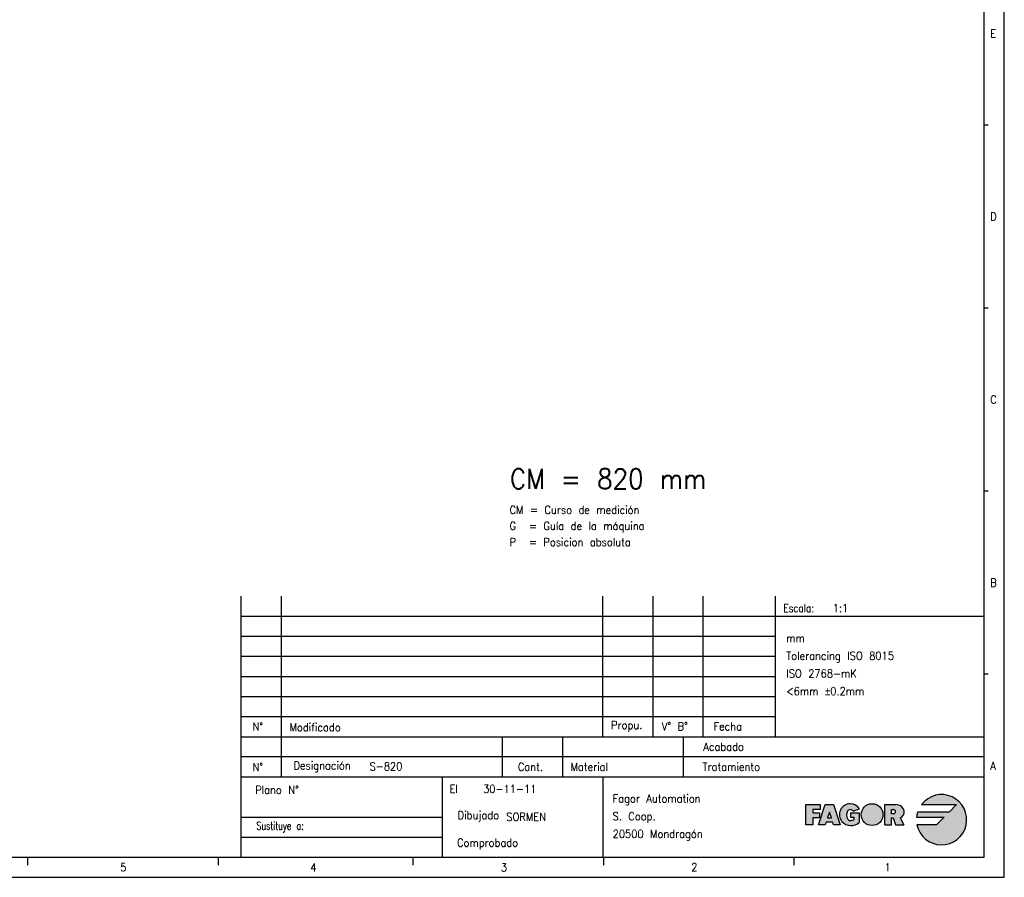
# Model space of a CAD drawing. Header units: inches. Extents: x -1131 to 657, y -1236 to -816.
# Tile 11 of 14: x -782 to -537, y -1236 to -1023. Entities that reach past the tile are written whole.
import ezdxf

# ---------------------------------------------------------------- set-up
doc = ezdxf.new("R2010")
doc.units = ezdxf.units.IN
doc.layers.add('1', color=7, linetype='Continuous')
doc.styles.add('CONVERTER_11', font='txt.shx', dxfattribs={"width": 0.9})
doc.styles.add('CONVERTER_12', font='txt.shx', dxfattribs={"width": 0.72})
doc.styles.add('CONVERTER_13', font='txt.shx', dxfattribs={"width": 0.81})

# ---------------------------------------------------------------- blocks, each defined once
blk = doc.blocks.new('tolerancias', base_point=(-593.9999999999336, -1200.999999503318))
at = {"layer": '1', "color": 7}
blk.add_point((-593.9999999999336, -1200.999999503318), dxfattribs=at)
at = {"layer": '1', "color": 2, "insert": (-591.2900249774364, -1183.07116570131), "char_height": 2, "attachment_point": 4, "line_spacing_factor": 1.32052821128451, "style": 'CONVERTER_11'}
blk.add_mtext('mm\\PTolerancing ISO 8015\\PISO 2768-mK\\P<6mm {\\Fgdt;`}0.2mm', dxfattribs=at)
blk = doc.blocks.new('Marco_a2', base_point=(-833.9999999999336, -1025.999999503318))
at = {"layer": '1', "linetype": 'Continuous'}
h = blk.add_hatch(color=2, dxfattribs=at)
edge = h.paths.add_edge_path()
edge.add_line((-550.7578581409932, -1219.781382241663), (-558.5949781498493, -1219.781382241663))
edge.add_arc((-552.6328581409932, -1221.656382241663), 6.250000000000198, 162.5423968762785, 174.2608295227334)
edge.add_line((-558.8515296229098, -1221.031382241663), (-552.0078581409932, -1221.031382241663))
edge.add_line((-552.0078581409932, -1221.031382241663), (-553.8828581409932, -1222.906382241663))
edge.add_line((-553.8828581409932, -1222.906382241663), (-558.7565824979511, -1222.906382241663))
edge.add_arc((-552.6328581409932, -1221.656382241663), 6.249999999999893, 191.5369590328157, 503.130102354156)
edge.add_line((-557.6328581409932, -1217.906382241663), (-548.8828581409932, -1217.906382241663))
edge.add_line((-548.8828581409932, -1217.906382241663), (-550.7578581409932, -1219.781382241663))
blk.add_hatch(color=2, dxfattribs=at).paths.add_polyline_path([(-582.8411914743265, -1217.906382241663), (-582.8411914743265, -1219.156382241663), (-584.7161914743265, -1219.156382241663), (-584.7161914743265, -1219.989715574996), (-583.04952480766, -1219.989715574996), (-583.04952480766, -1220.82304890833), (-583.04952480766, -1221.239715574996), (-584.7161914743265, -1221.239715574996), (-584.7161914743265, -1222.906382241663), (-586.3828581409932, -1222.906382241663), (-586.3828581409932, -1217.906382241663)])
h = blk.add_hatch(color=2, dxfattribs=at)
h.paths.add_polyline_path([(-577.8411914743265, -1222.906382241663), (-579.5078581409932, -1222.906382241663), (-579.7161914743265, -1222.281382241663), (-581.3828581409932, -1222.281382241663), (-581.5911914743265, -1222.906382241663), (-583.2578581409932, -1222.906382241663), (-581.5911914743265, -1217.906382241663), (-579.5078581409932, -1217.906382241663)])
h.paths.add_polyline_path([(-581.035635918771, -1221.239715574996), (-580.0634136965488, -1221.239715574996), (-580.54952480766, -1219.781382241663)], flags=16)
h = blk.add_hatch(color=2, dxfattribs=at)
edge = h.paths.add_edge_path()
edge.add_arc((-575.1625159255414, -1220.010442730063), 3.104272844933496, 223.1289646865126, 312.9832702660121)
edge.add_line((-573.0460699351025, -1222.281382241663), (-573.0460699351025, -1219.989715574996))
edge.add_line((-573.0460699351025, -1219.989715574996), (-575.3377366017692, -1219.989715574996))
edge.add_line((-575.3377366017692, -1219.989715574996), (-575.3377366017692, -1221.031382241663))
edge.add_line((-575.3377366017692, -1221.031382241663), (-574.5044032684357, -1221.031382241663))
edge.add_line((-574.5044032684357, -1221.031382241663), (-574.5044032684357, -1221.656382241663))
edge.add_arc((-575.3377366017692, -1220.093882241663), 1.770833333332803, 270, 298.0724869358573, ccw=False)
edge.add_arc((-575.3377366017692, -1221.031382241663), 0.8333333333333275, 202.6198649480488, 270, ccw=False)
edge.add_arc((-574.0877366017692, -1220.51054890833), 2.187500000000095, 154.6230664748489, 202.6198649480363, ccw=False)
edge.add_arc((-575.3401044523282, -1219.989718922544), 0.8353864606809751, 29.918998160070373, 150.0810018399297, ccw=False)
edge.add_line((-574.6160487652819, -1219.57304890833), (-573.0590141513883, -1218.94804890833))
edge.add_arc((-575.3411914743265, -1220.406382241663), 2.708333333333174, 32.57897039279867, 90)
edge.add_arc((-575.3411914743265, -1220.406382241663), 2.70833333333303, 90, 219.5977388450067)
h = blk.add_hatch(color=2, dxfattribs=at)
edge = h.paths.add_edge_path()
edge.add_arc((-569.9246980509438, -1220.406382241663), 2.708333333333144, 0, 360)
h = blk.add_hatch(color=2, dxfattribs=at)
edge = h.paths.add_edge_path()
edge.add_line((-565.1151467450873, -1217.906382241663), (-566.7818134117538, -1217.906382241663))
edge.add_line((-566.7818134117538, -1217.906382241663), (-566.7818134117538, -1222.906382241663))
edge.add_line((-566.7818134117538, -1222.906382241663), (-565.1151467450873, -1222.906382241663))
edge.add_line((-565.1151467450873, -1222.906382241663), (-565.1151467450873, -1221.239715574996))
edge.add_line((-565.1151467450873, -1221.239715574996), (-564.6984800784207, -1221.239715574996))
edge.add_line((-564.6984800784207, -1221.239715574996), (-564.0734800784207, -1222.906382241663))
edge.add_line((-564.0734800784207, -1222.906382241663), (-561.9917544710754, -1222.906382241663))
edge.add_line((-561.9917544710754, -1222.906382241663), (-562.9183289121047, -1221.239715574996))
edge.add_arc((-563.5677583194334, -1219.730065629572), 1.643411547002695, 293.2766705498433, 410.761309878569)
edge.add_arc((-564.0734800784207, -1220.349287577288), 2.44290533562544, 50.76130987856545, 90)
edge.add_line((-564.0734800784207, -1217.906382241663), (-565.1151467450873, -1217.906382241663))
edge = h.paths.add_edge_path(flags=16)
edge.add_line((-564.5943134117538, -1220.19804890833), (-565.1151467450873, -1220.19804890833))
edge.add_line((-565.1151467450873, -1220.19804890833), (-565.1151467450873, -1219.156382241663))
edge.add_line((-565.1151467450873, -1219.156382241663), (-564.5943134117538, -1219.156382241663))
edge.add_arc((-564.5943134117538, -1219.677215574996), 0.520833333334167, -90, 90, ccw=False)
at = {"layer": '1', "color": 2, "linetype": 'Continuous'}
for p, q in [((-536.9999999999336, -1235.999999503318), (-536.9999999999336, -815.999999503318)), ((-540.9999999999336, -1048.777777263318), (-541.9999999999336, -1048.777777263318)), ((-540.9999999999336, -1094.333332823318), (-541.9999999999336, -1094.333332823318)), ((-540.9999999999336, -1139.888888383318), (-541.9999999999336, -1139.888888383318)), ((-726.9999999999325, -1170.999999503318), (-541.9999999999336, -1170.999999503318)), ((-726.9999999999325, -1175.999999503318), (-593.9999999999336, -1175.999999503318)), ((-726.9999999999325, -1180.999999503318), (-593.9999999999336, -1180.999999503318)), ((-726.9999999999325, -1185.999999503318), (-593.9999999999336, -1185.999999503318)), ((-540.9999999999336, -1185.444443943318), (-541.9999999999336, -1185.444443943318)), ((-726.9999999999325, -1190.999999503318), (-593.9999999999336, -1190.999999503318)), ((-726.9999999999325, -1195.999999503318), (-593.9999999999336, -1195.999999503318)), ((-541.9999999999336, -1205.999999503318), (-726.9999999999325, -1205.999999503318)), ((-586.3828581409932, -1222.906382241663), (-586.3828581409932, -1217.906382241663)), ((-586.3828581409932, -1217.906382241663), (-582.8411914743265, -1217.906382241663)), ((-583.2578581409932, -1222.906382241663), (-581.5911914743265, -1217.906382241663)), ((-582.8411914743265, -1217.906382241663), (-582.8411914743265, -1219.156382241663)), ((-581.5911914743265, -1217.906382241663), (-579.5078581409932, -1217.906382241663)), ((-579.5078581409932, -1217.906382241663), (-577.8411914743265, -1222.906382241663)), ((-566.7818134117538, -1222.906382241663), (-566.7818134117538, -1217.906382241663)), ((-566.7818134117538, -1217.906382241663), (-565.1151467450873, -1217.906382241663)), ((-565.1151467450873, -1217.906382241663), (-564.0734800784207, -1217.906382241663)), ((-557.6328581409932, -1217.906382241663), (-548.8828581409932, -1217.906382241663)), ((-548.8828581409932, -1217.906382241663), (-550.7578581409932, -1219.781382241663)), ((-582.8411914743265, -1219.156382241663), (-584.7161914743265, -1219.156382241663)), ((-584.7161914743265, -1219.156382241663), (-584.7161914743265, -1219.989715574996)), ((-584.7161914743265, -1219.989715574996), (-583.04952480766, -1219.989715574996)), ((-583.04952480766, -1219.989715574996), (-583.04952480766, -1220.82304890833)), ((-583.04952480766, -1220.82304890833), (-583.04952480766, -1221.239715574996)), ((-580.54952480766, -1219.781382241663), (-581.035635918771, -1221.239715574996)), ((-580.0634136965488, -1221.239715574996), (-580.54952480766, -1219.781382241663)), ((-575.3377366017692, -1219.989715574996), (-575.3377366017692, -1221.031382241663)), ((-575.3377366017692, -1219.989715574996), (-573.0460699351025, -1219.989715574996)), ((-574.6160487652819, -1219.57304890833), (-573.0590141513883, -1218.94804890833)), ((-573.0460699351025, -1222.281382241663), (-573.0460699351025, -1219.989715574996)), ((-565.1151467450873, -1220.19804890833), (-565.1151467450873, -1219.156382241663)), ((-565.1151467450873, -1219.156382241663), (-564.5943134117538, -1219.156382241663)), ((-564.5943134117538, -1220.19804890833), (-565.1151467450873, -1220.19804890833)), ((-550.7578581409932, -1219.781382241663), (-558.5949781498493, -1219.781382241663)), ((-584.7161914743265, -1222.906382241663), (-586.3828581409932, -1222.906382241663)), ((-583.04952480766, -1221.239715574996), (-584.7161914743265, -1221.239715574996)), ((-584.7161914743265, -1221.239715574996), (-584.7161914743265, -1222.906382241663)), ((-581.5911914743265, -1222.906382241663), (-583.2578581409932, -1222.906382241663)), ((-581.3828581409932, -1222.281382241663), (-581.5911914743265, -1222.906382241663)), ((-579.7161914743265, -1222.281382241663), (-581.3828581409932, -1222.281382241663)), ((-581.035635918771, -1221.239715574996), (-580.0634136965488, -1221.239715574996)), ((-579.5078581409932, -1222.906382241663), (-579.7161914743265, -1222.281382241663)), ((-577.8411914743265, -1222.906382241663), (-579.5078581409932, -1222.906382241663)), ((-575.3377366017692, -1221.031382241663), (-574.5044032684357, -1221.031382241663)), ((-574.5044032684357, -1221.031382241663), (-574.5044032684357, -1221.656382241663)), ((-566.7818134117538, -1222.906382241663), (-565.1151467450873, -1222.906382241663)), ((-565.1151467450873, -1221.239715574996), (-564.6984800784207, -1221.239715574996)), ((-565.1151467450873, -1222.906382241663), (-565.1151467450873, -1221.239715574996)), ((-564.6984800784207, -1221.239715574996), (-564.0734800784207, -1222.906382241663)), ((-564.0734800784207, -1222.906382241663), (-561.9917544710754, -1222.906382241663)), ((-562.9183289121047, -1221.239715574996), (-561.9917544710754, -1222.906382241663)), ((-558.8515296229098, -1221.031382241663), (-552.0078581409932, -1221.031382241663)), ((-553.8828581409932, -1222.906382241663), (-558.7565824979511, -1222.906382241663)), ((-552.0078581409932, -1221.031382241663), (-553.8828581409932, -1222.906382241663)), ((-726.9999999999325, -1225.999999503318), (-676.9999999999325, -1225.999999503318)), ((-780.1833333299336, -1230.999999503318), (-780.1833333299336, -1232.999999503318)), ((-732.7666666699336, -1230.999999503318), (-732.7666666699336, -1232.999999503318)), ((-684.2499999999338, -1230.999999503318), (-684.2499999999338, -1232.999999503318)), ((-636.8333333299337, -1230.999999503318), (-636.8333333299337, -1232.999999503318)), ((-589.4166666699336, -1230.999999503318), (-589.4166666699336, -1232.999999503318)), ((-1130.999999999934, -1235.999999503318), (-536.9999999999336, -1235.999999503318))]:
    blk.add_line(p, q, dxfattribs=at)
at = {"layer": '1', "color": 7, "linetype": 'Continuous'}
for p, q in [((-541.9999999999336, -1230.999999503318), (-541.9999999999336, -820.999999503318)), ((-726.9999999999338, -1230.999999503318), (-726.9999999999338, -1165.999999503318)), ((-716.9999999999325, -1210.999999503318), (-716.9999999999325, -1165.999999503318)), ((-636.9999999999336, -1200.999999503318), (-636.9999999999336, -1165.999999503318)), ((-624.4999999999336, -1165.999999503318), (-624.4999999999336, -1200.999999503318)), ((-611.9999999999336, -1200.999999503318), (-611.9999999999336, -1165.999999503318)), ((-593.9999999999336, -1200.999999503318), (-593.9999999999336, -1165.999999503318)), ((-726.9999999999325, -1200.999999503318), (-661.9999999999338, -1200.999999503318)), ((-661.9999999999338, -1200.999999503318), (-661.9999999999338, -1210.999999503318)), ((-661.9999999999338, -1200.999999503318), (-646.9999999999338, -1200.999999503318)), ((-646.9999999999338, -1200.999999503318), (-646.9999999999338, -1210.999999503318)), ((-646.9999999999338, -1200.999999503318), (-541.9999999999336, -1200.999999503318)), ((-616.9999999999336, -1200.999999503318), (-616.9999999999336, -1210.999999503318)), ((-726.9999999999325, -1210.999999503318), (-541.9999999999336, -1210.999999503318)), ((-676.9999999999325, -1210.999999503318), (-676.9999999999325, -1220.999999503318)), ((-636.9999999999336, -1210.999999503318), (-636.9999999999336, -1230.999999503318)), ((-726.9999999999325, -1220.999999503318), (-676.9999999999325, -1220.999999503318)), ((-676.9999999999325, -1220.999999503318), (-676.9999999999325, -1225.999999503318)), ((-676.9999999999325, -1225.999999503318), (-676.9999999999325, -1230.999999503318)), ((-1110.999999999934, -1230.999999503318), (-541.9999999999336, -1230.999999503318))]:
    blk.add_line(p, q, dxfattribs=at)
at = {"layer": '1', "color": 2, "linetype": 'Continuous'}
blk.add_circle((-569.9246980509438, -1220.406382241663), 2.708333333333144, dxfattribs=at)
for centre, radius, start, end in [((-552.6328581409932, -1221.656382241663), 6.249999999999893, 191.5369590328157, 143.130102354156), ((-575.3411914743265, -1220.406382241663), 2.70833333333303, 90, 219.5977388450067), ((-575.3411914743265, -1220.406382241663), 2.708333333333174, 32.57897039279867, 90), ((-564.0734800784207, -1220.349287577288), 2.44290533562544, 50.76130987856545, 90), ((-574.0877366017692, -1220.51054890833), 2.187500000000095, 154.6230664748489, 202.6198649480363), ((-575.3401044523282, -1219.989718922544), 0.8353864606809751, 29.91899816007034, 150.0810018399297), ((-564.5943134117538, -1219.677215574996), 0.520833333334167, 270, 90), ((-563.5677583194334, -1219.730065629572), 1.643411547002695, 293.2766705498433, 50.76130987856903), ((-552.6328581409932, -1221.656382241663), 6.250000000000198, 162.5423968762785, 174.2608295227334), ((-575.1625159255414, -1220.010442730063), 3.104272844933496, 223.1289646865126, 312.9832702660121), ((-575.3377366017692, -1221.031382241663), 0.8333333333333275, 202.6198649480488, 270), ((-575.3377366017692, -1220.093882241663), 1.770833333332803, 270, 298.0724869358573)]:
    blk.add_arc(centre, radius, start, end, dxfattribs=at)
at = {"layer": '1', "color": 2}
for s, height, style, width, p in [('CM = 820 mm', 5, 'CONVERTER_11', 0.9, (-660.096185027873, -1139.33055509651)), ('Escala:', 2, 'CONVERTER_13', 0.81, (-591.9999999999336, -1169.999999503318)), ('1:1', 2, 'CONVERTER_11', 0.9, (-579.709983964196, -1169.999999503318)), ('S-820', 2, 'CONVERTER_11', 0.9, (-695.052735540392, -1209.39190668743)), ('El', 2, 'CONVERTER_11', 0.9, (-675.1434691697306, -1214.999999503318)), ('30-11-11', 2, 'CONVERTER_11', 0.9, (-666.776433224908, -1214.999999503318)), ('SORMEN', 2, 'CONVERTER_11', 0.9, (-660.987058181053, -1221.94816925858))]:
    blk.add_text(s, height=height, dxfattribs=dict(at, style=style, width=width)).set_placement(p)
at = {"layer": '1', "color": 2, "char_height": 2}
for s, insert, attachment_point, line_spacing_factor, style in [('E', (-540.4999999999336, -1025.999999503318), 4, 1.20048019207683, 'CONVERTER_11'), ('D', (-540.4999999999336, -1071.555555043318), 4, 1.20048019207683, 'CONVERTER_11'), ('C', (-540.4999999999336, -1117.111110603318), 4, 1.20048019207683, 'CONVERTER_11'), ('CM = Curso de medición\\PG  = Guía de la máquina\\PP  = Posicion absoluta', (-660.195234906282, -1153.55478319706), 7, 1.20048019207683, 'CONVERTER_11'), ('B', (-540.4999999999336, -1162.666666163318), 4, 1.20048019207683, 'CONVERTER_11'), ('N°', (-722.8785436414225, -1198.499999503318), 5, 1.32052821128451, 'CONVERTER_11'), ('Modificado', (-714.9733272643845, -1198.66841579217), 4, 1.32052821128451, 'CONVERTER_11'), ('Propu.', (-634.9123069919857, -1198.432247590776), 4, 1.32052821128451, 'CONVERTER_11'), ('V° B°', (-622.2635471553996, -1198.432247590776), 4, 1.20048019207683, 'CONVERTER_11'), ('Fecha', (-609.4061412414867, -1198.432247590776), 4, 1.32052821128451, 'CONVERTER_11'), ('Acabado', (-601.8340184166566, -1203.499999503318), 6, 1.32052821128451, 'CONVERTER_11'), ('N°', (-722.8785436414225, -1208.576742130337), 5, 1.32052821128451, 'CONVERTER_11'), ('Designación', (-713.9999999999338, -1208.499999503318), 4, 1.32052821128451, 'CONVERTER_11'), ('Cant.', (-654.9999999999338, -1208.499999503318), 5, 1.32052821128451, 'CONVERTER_11'), ('Material', (-644.9999999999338, -1208.499999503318), 4, 1.32052821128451, 'CONVERTER_11'), ('Tratamiento', (-597.8340184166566, -1208.499999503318), 6, 1.32052821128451, 'CONVERTER_11'), ('A', (-540.4999999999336, -1208.222221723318), 4, 1.20048019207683, 'CONVERTER_11'), ('Plano N°', (-712.6680620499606, -1214.255517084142), 6, 1.32052821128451, 'CONVERTER_11'), ('Fagor Automation\\PS. Coop.\\P20500 Mondragón', (-634.5265710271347, -1221.135417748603), 4, 1.32052821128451, 'CONVERTER_11'), ('Dibujado', (-662.7801547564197, -1220.86822672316), 6, 1.32052821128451, 'CONVERTER_11'), ('Sustituye a:', (-711.4395793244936, -1223.499999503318), 6, 1.32052821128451, 'CONVERTER_12'), ('Comprobado', (-658.0567907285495, -1227.717104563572), 6, 1.32052821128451, 'CONVERTER_11'), ('5', (-757.1239302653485, -1233.512129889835), 4, 1.20048019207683, 'CONVERTER_11'), ('4', (-709.7936244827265, -1233.570132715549), 4, 1.20048019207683, 'CONVERTER_11'), ('3', (-662.3488394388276, -1233.559753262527), 4, 1.20048019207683, 'CONVERTER_11'), ('2', (-614.9745736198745, -1233.495034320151), 4, 1.20048019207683, 'CONVERTER_11'), ('1', (-566.8083333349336, -1233.502360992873), 4, 1.20048019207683, 'CONVERTER_11')]:
    blk.add_mtext(s, dxfattribs=dict(at, insert=insert, attachment_point=attachment_point, line_spacing_factor=line_spacing_factor, style=style))
blk = doc.blocks.new('Top', base_point=(-833.9999999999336, -1025.999999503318))
blk.add_blockref('Marco_a2', (-833.9999999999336, -1025.999999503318))
blk = doc.blocks.new('_dummy_frame', base_point=(-1130.999999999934, -1235.999999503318))
blk.add_blockref('Top', (-833.9999999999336, -1025.999999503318))
at = {"layer": '1'}
blk.add_blockref('tolerancias', (-593.9999999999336, -1200.999999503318), dxfattribs=at)

msp = doc.modelspace()

# ---------------------------------------------------------------- block references
at = {"layer": '1'}
msp.add_blockref('_dummy_frame', (-1130.999999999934, -1235.999999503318), dxfattribs=at)

doc.saveas('drawing.dxf')
